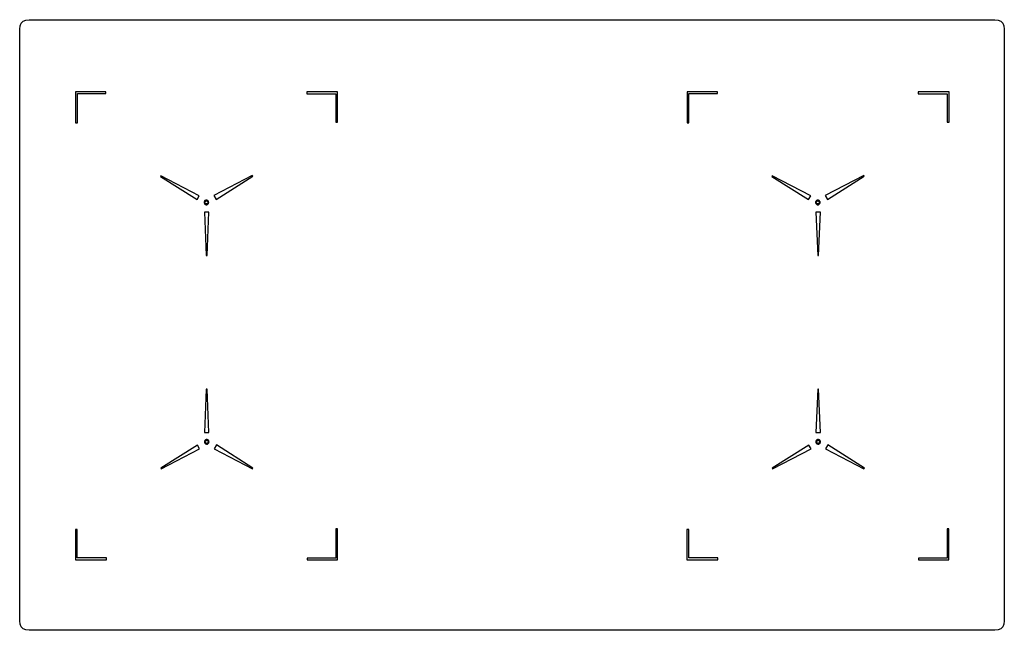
# Model space of a CAD drawing. Header units: millimetres. Extents: x 0 to 830, y -515 to 0.
import ezdxf

# ---------------------------------------------------------------- set-up
doc = ezdxf.new("R2010")
doc.units = ezdxf.units.MM
doc.layers.add('2D drawing', color=191, linetype='Continuous', true_color=0xb89be5)

msp = doc.modelspace()

# ---------------------------------------------------------------- linework, layer by layer
at = {"layer": '2D drawing', "color": 251, "true_color": 0x565656}
msp.add_lwpolyline([(370.07, -515), (8.48, -515), (5.6, -514.68), (3.36, -513.72), (1.76, -512.12), (0.8, -509.88), (0.48, -507), (0.48, -372.22), (0.48, -63.24), (0.48, -8), (0.8, -5.12), (1.76, -2.88), (3.36, -1.28), (5.6, -0.32), (8.48, 0), (370.07, 0), (461.16, 0), (822.48, 0), (825.36, -0.32), (827.6, -1.28), (829.2, -2.88), (830.16, -5.12), (830.48, -8), (830.48, -63.24), (830.48, -372.22), (830.48, -507), (830.16, -509.88), (829.2, -512.12), (827.6, -513.72), (825.36, -514.68), (822.48, -515), (461.16, -515)], close=True, dxfattribs=at)
at = {"layer": '2D drawing', "color": 111, "true_color": 0x99e4b8}
for points in [[(49.13, -86.98, 0), (49.13, -62.34, 0), (73.18, -62.34, 0), (73.18, -60.91, 0), (49.13, -60.91, 0), (47.64, -60.91, 0), (47.64, -62.34, 0), (47.64, -86.98, 0)], [(242.41, -62.4, 0), (267.05, -62.4, 0), (267.05, -86.45, 0), (268.48, -86.45, 0), (268.48, -62.4, 0), (268.48, -60.91, 0), (267.05, -60.91, 0), (242.41, -60.91, 0)], [(564.53, -86.98, 0), (564.53, -62.34, 0), (588.58, -62.34, 0), (588.58, -60.91, 0), (564.53, -60.91, 0), (563.04, -60.91, 0), (563.04, -62.34, 0), (563.04, -86.98, 0)], [(757.81, -62.4, 0), (782.45, -62.4, 0), (782.45, -86.45, 0), (783.89, -86.45, 0), (783.89, -62.4, 0), (783.89, -60.91, 0), (782.45, -60.91, 0), (757.81, -60.91, 0)], [(119.17, -132.18, 0), (149.99, -151.77, 0), (151.89, -148.47, 0), (119.51, -131.58, 0)], [(196.59, -131.46, 0), (164.21, -148.35, 0), (166.11, -151.65, 0), (196.93, -132.06, 0)], [(634.57, -132.18, 0), (665.39, -151.77, 0), (667.3, -148.47, 0), (634.92, -131.58, 0)], [(711.99, -131.46, 0), (679.61, -148.35, 0), (681.51, -151.65, 0), (712.34, -132.06, 0)], [(157.88, -152.2, 0), (157.43, -152.25, 0), (157.02, -152.39, 0), (156.66, -152.62, 0), (156.36, -152.92, 0), (156.13, -153.28, 0), (155.98, -153.69, 0), (155.93, -154.14, 0), (155.98, -154.58, 0), (156.13, -154.99, 0), (156.36, -155.35, 0), (156.66, -155.65, 0), (157.02, -155.88, 0), (157.43, -156.02, 0), (157.88, -156.07, 0), (158.32, -156.02, 0), (158.73, -155.88, 0), (159.09, -155.65, 0), (159.4, -155.35, 0), (159.62, -154.99, 0), (159.77, -154.58, 0), (159.82, -154.14, 0), (159.77, -153.69, 0), (159.62, -153.28, 0), (159.4, -152.92, 0), (159.09, -152.62, 0), (158.73, -152.39, 0), (158.32, -152.25, 0)], [(157.58, -152.88, 0), (157.88, -152.85, 0), (158.17, -152.88, 0), (158.45, -152.98, 0), (158.68, -153.13, 0), (158.88, -153.33, 0), (159.04, -153.57, 0), (159.13, -153.84, 0), (159.17, -154.14, 0), (159.13, -154.43, 0), (159.04, -154.7, 0), (158.88, -154.94, 0), (158.68, -155.14, 0), (158.45, -155.29, 0), (158.17, -155.39, 0), (157.88, -155.42, 0), (157.58, -155.39, 0), (157.31, -155.29, 0), (157.07, -155.14, 0), (156.87, -154.94, 0), (156.72, -154.7, 0), (156.62, -154.43, 0), (156.59, -154.14, 0), (156.62, -153.84, 0), (156.72, -153.57, 0), (156.87, -153.33, 0), (157.07, -153.13, 0), (157.31, -152.98, 0)], [(673.28, -152.2, 0), (672.83, -152.25, 0), (672.42, -152.39, 0), (672.06, -152.62, 0), (671.76, -152.92, 0), (671.53, -153.28, 0), (671.39, -153.69, 0), (671.33, -154.14, 0), (671.39, -154.58, 0), (671.53, -154.99, 0), (671.76, -155.35, 0), (672.06, -155.65, 0), (672.42, -155.88, 0), (672.83, -156.02, 0), (673.28, -156.07, 0), (673.73, -156.02, 0), (674.13, -155.88, 0), (674.5, -155.65, 0), (674.8, -155.35, 0), (675.03, -154.99, 0), (675.17, -154.58, 0), (675.22, -154.14, 0), (675.17, -153.69, 0), (675.03, -153.28, 0), (674.8, -152.92, 0), (674.5, -152.62, 0), (674.13, -152.39, 0), (673.73, -152.25, 0)], [(672.98, -152.88, 0), (673.28, -152.85, 0), (673.58, -152.88, 0), (673.85, -152.98, 0), (674.09, -153.13, 0), (674.29, -153.33, 0), (674.44, -153.57, 0), (674.54, -153.84, 0), (674.57, -154.14, 0), (674.54, -154.43, 0), (674.44, -154.7, 0), (674.29, -154.94, 0), (674.09, -155.14, 0), (673.85, -155.29, 0), (673.58, -155.39, 0), (673.28, -155.42, 0), (672.98, -155.39, 0), (672.71, -155.29, 0), (672.47, -155.14, 0), (672.27, -154.94, 0), (672.12, -154.7, 0), (672.02, -154.43, 0), (671.99, -154.14, 0), (672.02, -153.84, 0), (672.12, -153.57, 0), (672.27, -153.33, 0), (672.47, -153.13, 0), (672.71, -152.98, 0)], [(158.5, -198.8, 0), (160.05, -162.31, 0), (156.24, -162.31, 0), (157.8, -198.8, 0)], [(673.9, -198.8, 0), (675.46, -162.31, 0), (671.64, -162.31, 0), (673.2, -198.8, 0)], [(157.8, -311.55, 0), (156.24, -348.04, 0), (160.05, -348.04, 0), (158.5, -311.55, 0)], [(673.2, -311.55, 0), (671.64, -348.04, 0), (675.46, -348.04, 0), (673.9, -311.55, 0)], [(159.82, -355.08, 0), (159.55, -354.72, 0), (159.22, -354.44, 0), (158.84, -354.24, 0), (158.43, -354.13, 0), (158.01, -354.11, 0), (157.58, -354.19, 0), (157.17, -354.37, 0), (156.81, -354.63, 0), (156.53, -354.96, 0), (156.33, -355.34, 0), (156.22, -355.75, 0), (156.21, -356.18, 0), (156.28, -356.61, 0), (156.46, -357.02, 0), (156.73, -357.38, 0), (157.06, -357.66, 0), (157.44, -357.86, 0), (157.85, -357.97, 0), (158.28, -357.99, 0), (158.7, -357.91, 0), (159.11, -357.74, 0), (159.47, -357.47, 0), (159.75, -357.14, 0), (159.95, -356.76, 0), (160.06, -356.35, 0), (160.08, -355.92, 0), (160, -355.49, 0)], [(159.08, -355.17, 0), (159.26, -355.41, 0), (159.37, -355.68, 0), (159.43, -355.96, 0), (159.41, -356.25, 0), (159.34, -356.52, 0), (159.21, -356.77, 0), (159.03, -356.99, 0), (158.79, -357.17, 0), (158.51, -357.29, 0), (158.23, -357.34, 0), (157.95, -357.33, 0), (157.68, -357.25, 0), (157.42, -357.12, 0), (157.2, -356.93, 0), (157.03, -356.69, 0), (156.91, -356.42, 0), (156.86, -356.14, 0), (156.87, -355.85, 0), (156.94, -355.58, 0), (157.07, -355.33, 0), (157.26, -355.11, 0), (157.5, -354.93, 0), (157.77, -354.82, 0), (158.05, -354.76, 0), (158.33, -354.78, 0), (158.61, -354.85, 0), (158.86, -354.98, 0)], [(675.22, -355.08, 0), (674.96, -354.72, 0), (674.62, -354.44, 0), (674.25, -354.24, 0), (673.83, -354.13, 0), (673.41, -354.11, 0), (672.98, -354.19, 0), (672.57, -354.37, 0), (672.21, -354.63, 0), (671.93, -354.96, 0), (671.73, -355.34, 0), (671.62, -355.75, 0), (671.61, -356.18, 0), (671.69, -356.61, 0), (671.86, -357.02, 0), (672.13, -357.38, 0), (672.46, -357.66, 0), (672.84, -357.86, 0), (673.25, -357.97, 0), (673.68, -357.99, 0), (674.11, -357.91, 0), (674.52, -357.74, 0), (674.87, -357.47, 0), (675.15, -357.14, 0), (675.35, -356.76, 0), (675.46, -356.35, 0), (675.48, -355.92, 0), (675.4, -355.49, 0)], [(674.48, -355.17, 0), (674.66, -355.41, 0), (674.78, -355.68, 0), (674.83, -355.96, 0), (674.82, -356.25, 0), (674.74, -356.52, 0), (674.61, -356.77, 0), (674.43, -356.99, 0), (674.19, -357.17, 0), (673.92, -357.29, 0), (673.63, -357.34, 0), (673.35, -357.33, 0), (673.08, -357.25, 0), (672.83, -357.12, 0), (672.61, -356.93, 0), (672.43, -356.69, 0), (672.31, -356.42, 0), (672.26, -356.14, 0), (672.27, -355.85, 0), (672.34, -355.58, 0), (672.47, -355.33, 0), (672.66, -355.11, 0), (672.9, -354.93, 0), (673.17, -354.82, 0), (673.45, -354.76, 0), (673.74, -354.78, 0), (674.01, -354.85, 0), (674.26, -354.98, 0)], [(119.77, -378.92, 0), (152.15, -362.02, 0), (150.25, -358.72, 0), (119.42, -378.31, 0)], [(197.14, -378.23, 0), (166.31, -358.64, 0), (164.41, -361.94, 0), (196.79, -378.84, 0)], [(635.17, -378.92, 0), (667.55, -362.02, 0), (665.65, -358.72, 0), (634.83, -378.31, 0)], [(712.54, -378.23, 0), (681.71, -358.64, 0), (679.81, -361.94, 0), (712.19, -378.84, 0)], [(73.65, -453.97, 0), (49.01, -453.97, 0), (49.01, -429.92, 0), (47.58, -429.92, 0), (47.58, -453.97, 0), (47.58, -455.46, 0), (49.01, -455.46, 0), (73.65, -455.46, 0)], [(266.93, -429.39, 0), (266.93, -454.03, 0), (242.88, -454.03, 0), (242.88, -455.46, 0), (266.93, -455.46, 0), (268.42, -455.46, 0), (268.42, -454.03, 0), (268.42, -429.39, 0)], [(589.05, -453.97, 0), (564.42, -453.97, 0), (564.42, -429.92, 0), (562.98, -429.92, 0), (562.98, -453.97, 0), (562.98, -455.46, 0), (564.42, -455.46, 0), (589.05, -455.46, 0)], [(782.33, -429.39, 0), (782.33, -454.03, 0), (758.29, -454.03, 0), (758.29, -455.46, 0), (782.33, -455.46, 0), (783.83, -455.46, 0), (783.83, -454.03, 0), (783.83, -429.39, 0)]]:
    msp.add_polyline3d(points, close=True, dxfattribs=at)

doc.saveas('drawing.dxf')
